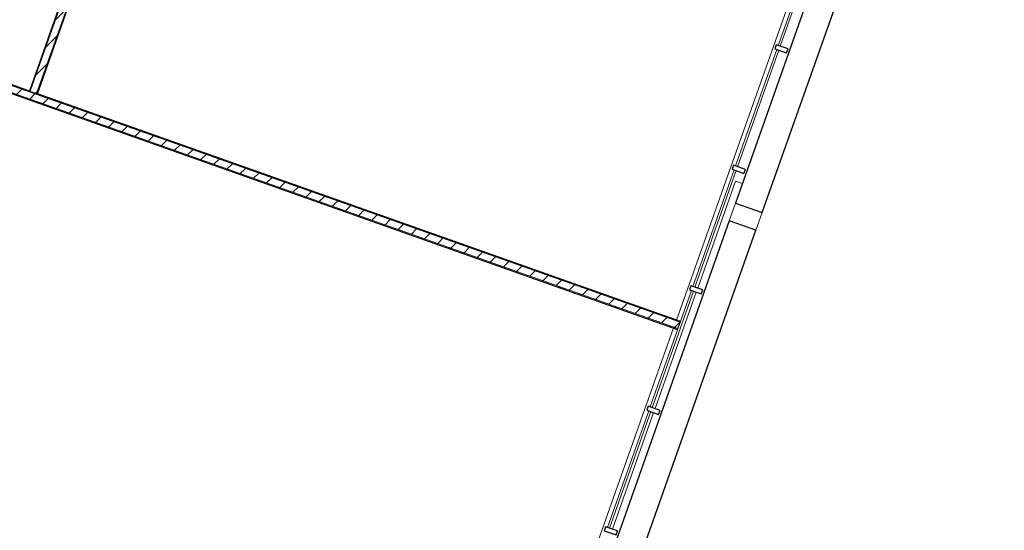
# Model space of a CAD drawing. Header units: millimetres. Extents: x 1512 to 2105, y 794 to 1149.
# Tile 194 of 256: x 1791 to 1803, y 1075 to 1081. Entities that reach past the tile are written whole.
import ezdxf

# ---------------------------------------------------------------- set-up
doc = ezdxf.new("R2010")
doc.units = ezdxf.units.MM
for name, color, linetype, lineweight in [('A-FLOR', 192, 'Continuous', 9), ('A-GENM', 13, 'Continuous', 9), ('A-GLAZ-CURT', 52, 'Continuous', 9), ('A-GLAZ-CWMG', 51, 'Continuous', 9), ('A-WALL', 113, 'Continuous', 9), ('A-WALL-PATT', 111, 'Continuous', 25)]:
    doc.layers.add(name, color=color, linetype=linetype, lineweight=lineweight)
pattern_1 = [(45, (1895.92745, 1080.89862), (-0.212132, 0.212132), []), (135, (1895.92745, 1080.89862), (-0.212132, -0.212132), [])]
pattern_2 = [(0, (1895.92745, 1080.89862), (0, 0.15), []), (90, (1895.92745, 1080.89862), (-0.15, 9e-18), [])]
pattern_3 = [(45, (1895.92745, 1080.89862), (-0.10606602, 0.10606602), [])]

# ---------------------------------------------------------------- blocks, each defined once
blk = doc.blocks.new('Generic Models 2 - Generic Models 2-140614-اول')
at = {"layer": 'A-GENM'}
for p, q in [((-95.988, -1.636), (-96.438, -2.909)), ((-95.907, -1.665), (-95.988, -1.636)), ((-96.455, -2.956), (-96.946, -4.343)), ((-96.963, -4.391), (-97.454, -5.778))]:
    blk.add_line(p, q, dxfattribs=at)
blk = doc.blocks.new('Generic Models 3 - Generic Models 3-147078-اول')
at = {"layer": 'A-GENM', "lineweight": 25}
for p, q in [((-93.107, 6.244), (-95.989, -1.896)), ((-95.671, -2.008), (-92.789, 6.131)), ((-95.989, -1.896), (-95.671, -2.008)), ((-96.063, -2.106), (-97.703, -6.739)), ((-95.745, -2.218), (-96.063, -2.106)), ((-97.385, -6.851), (-95.745, -2.218))]:
    blk.add_line(p, q, dxfattribs=at)
at = {"layer": 'A-GENM'}
for p, q in [((-96.063, -2.106), (-95.989, -1.896)), ((-95.671, -2.008), (-95.745, -2.218))]:
    blk.add_line(p, q, dxfattribs=at)
blk = doc.blocks.new('System Panel - Glazed-137446-اول')
at = {"layer": 'A-GLAZ-CURT', "lineweight": 18}
for p, q in [((0.736, 0.049), (-0.736, 0.049)), ((-0.736, 0.049), (-0.736, 0.024)), ((-0.736, 0.024), (0.736, 0.024)), ((0.736, 0.024), (0.736, 0.049))]:
    blk.add_line(p, q, dxfattribs=at)
blk = doc.blocks.new('Rectangular Mullion - 50 x 150mm-137391-اول')
at = {"layer": 'A-GLAZ-CWMG', "lineweight": 25}
for p, q in [((-0.025, 0.075), (0.025, 0.075)), ((-0.025, -0.075), (-0.025, 0.075)), ((0.025, 0.075), (0.025, -0.075)), ((0.025, -0.075), (-0.025, -0.075))]:
    blk.add_line(p, q, dxfattribs=at)

msp = doc.modelspace()

# ---------------------------------------------------------------- hatches: boundary and pattern name
at = {"layer": 'A-WALL-PATT', "lineweight": 9}
h = msp.add_hatch(dxfattribs=at)
h.set_pattern_fill('FP_2', color=256, style=0, pattern_type=2)
h.set_pattern_definition(pattern_1)
h.paths.add_polyline_path([(1791.544, 1080.334), (1792.779, 1083.822), (1792.769, 1083.825), (1791.535, 1080.337)], flags=0)
h.paths.add_polyline_path([(1794.447, 1088.535), (1796.35, 1093.908), (1796.34, 1093.911), (1794.438, 1088.538)], flags=0)
h.paths.add_polyline_path([(1797.751, 1097.867), (1798.234, 1099.231), (1798.225, 1099.235), (1797.742, 1097.871)], flags=0)
h = msp.add_hatch(dxfattribs=at)
h.set_pattern_fill('FP_4', color=256, style=0, pattern_type=2)
h.set_pattern_definition(pattern_3)
h.paths.add_polyline_path([(1791.619, 1080.307), (1792.854, 1083.795), (1792.779, 1083.822), (1791.544, 1080.334)], flags=0)
h.paths.add_polyline_path([(1794.523, 1088.508), (1796.425, 1093.881), (1796.35, 1093.908), (1794.447, 1088.535), (1794.464, 1088.529)], flags=0)
h.paths.add_polyline_path([(1797.827, 1097.841), (1798.308, 1099.201), (1798.234, 1099.231), (1797.751, 1097.867)], flags=0)
h = msp.add_hatch(dxfattribs=at)
h.set_pattern_fill('FP_3', color=256, style=0, pattern_type=2)
h.set_pattern_definition(pattern_2)
h.paths.add_polyline_path([(1791.629, 1080.304), (1792.864, 1083.791), (1792.854, 1083.795), (1791.619, 1080.307)], flags=0)
h.paths.add_polyline_path([(1794.532, 1088.505), (1796.435, 1093.878), (1796.425, 1093.881), (1794.523, 1088.508)], flags=0)
h.paths.add_polyline_path([(1797.836, 1097.837), (1798.318, 1099.197), (1798.308, 1099.201), (1797.827, 1097.841)], flags=0)
h = msp.add_hatch(dxfattribs=at)
h.set_pattern_fill('FP_3', color=256, style=0, pattern_type=2)
h.set_pattern_definition(pattern_2)
h.paths.add_polyline_path([(1799.28, 1077.584), (1799.283, 1077.594), (1789.298, 1081.129), (1789.294, 1081.12), (1798.784, 1077.76)], flags=0)
h = msp.add_hatch(dxfattribs=at)
h.set_pattern_fill('FP_4', color=256, style=0, pattern_type=2)
h.set_pattern_definition(pattern_3)
h.paths.add_polyline_path([(1799.253, 1077.509), (1799.28, 1077.584), (1789.37, 1081.093), (1789.34, 1081.019), (1798.784, 1077.675)], flags=0)
h = msp.add_hatch(dxfattribs=at)
h.set_pattern_fill('FP_2', color=256, style=0, pattern_type=2)
h.set_pattern_definition(pattern_1)
h.paths.add_polyline_path([(1799.25, 1077.499), (1799.253, 1077.509), (1789.349, 1081.015), (1789.345, 1081.006), (1798.784, 1077.664)], flags=0)

# ---------------------------------------------------------------- linework, layer by layer
at = {"layer": 'A-FLOR'}
for p, q in [((1799.236, 1077.611), (1800.798, 1082.023)), ((1797.771, 1073.474), (1799.202, 1077.516))]:
    msp.add_line(p, q, dxfattribs=at)
at = {"layer": 'A-WALL', "lineweight": 25}
for p, q in [((1792.769, 1083.825), (1791.535, 1080.337)), ((1791.629, 1080.304), (1792.864, 1083.791)), ((1791.535, 1080.337), (1789.288, 1081.132)), ((1789.345, 1081.006), (1799.25, 1077.499)), ((1799.283, 1077.594), (1791.629, 1080.304)), ((1799.25, 1077.499), (1799.283, 1077.594))]:
    msp.add_line(p, q, dxfattribs=at)
at = {"layer": 'A-WALL'}
for p, q in [((1791.544, 1080.334), (1792.779, 1083.822)), ((1791.619, 1080.307), (1792.854, 1083.795)), ((1799.28, 1077.584), (1789.294, 1081.12)), ((1799.253, 1077.509), (1789.34, 1081.019)), ((1791.535, 1080.337), (1791.619, 1080.307))]:
    msp.add_line(p, q, dxfattribs=at)

# ---------------------------------------------------------------- block references
at = {"layer": 'A-GENM'}
for name in ['Generic Models 2 - Generic Models 2-140614-اول', 'Generic Models 3 - Generic Models 3-147078-اول']:
    msp.add_blockref(name, (1895.927, 1080.899), dxfattribs=at)
at = {"layer": 'A-GLAZ-CURT', "rotation": 70.50507531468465}
for p in [(1800.739, 1081.557), (1800.231, 1080.122), (1799.723, 1078.688), (1799.215, 1077.253), (1798.707, 1075.819)]:
    msp.add_blockref('System Panel - Glazed-137446-اول', p, dxfattribs=at)
at = {"layer": 'A-GLAZ-CWMG', "extrusion": (0, 0, -1), "rotation": 109.4949246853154}
for p in [(-1800.485, 1080.839), (-1799.977, 1079.405), (-1799.469, 1077.97), (-1798.961, 1076.536), (-1798.454, 1075.101)]:
    msp.add_blockref('Rectangular Mullion - 50 x 150mm-137391-اول', p, dxfattribs=at)

doc.saveas('drawing.dxf')
